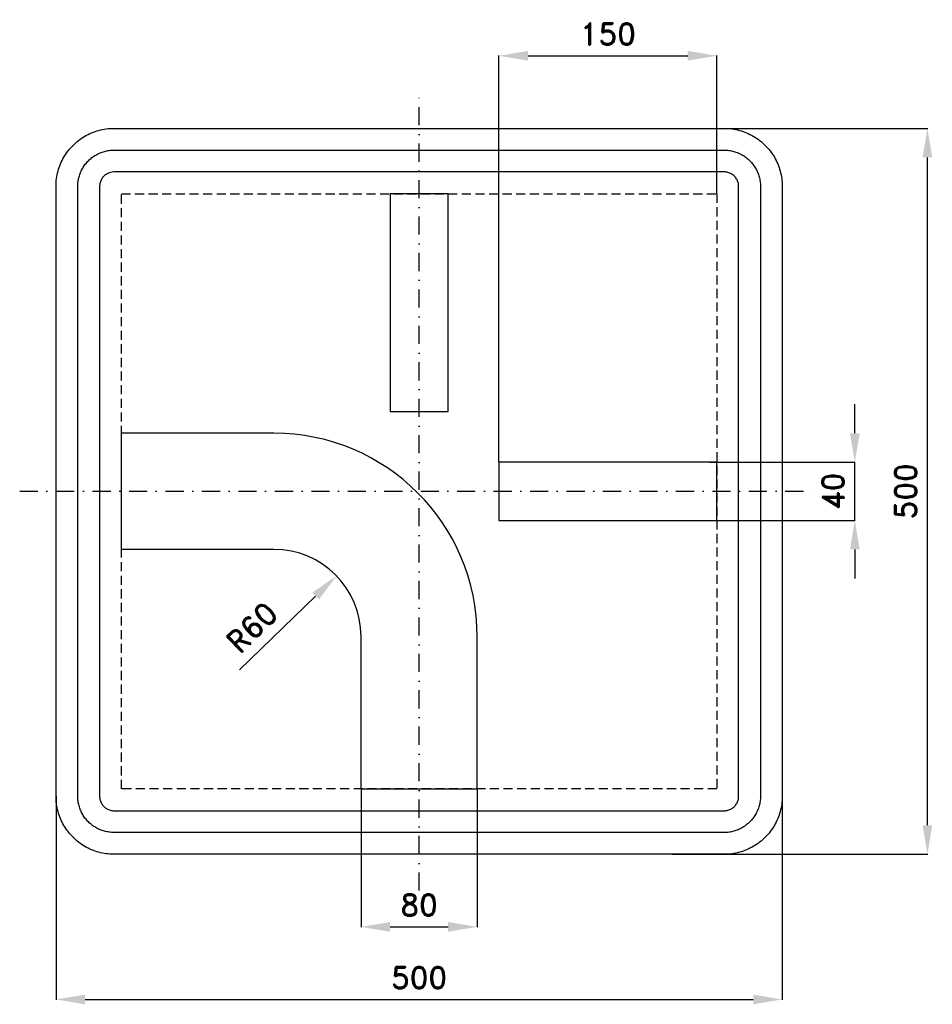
# Model space of a CAD drawing. Header units: millimetres. Extents: x -275 to 353, y -353 to 325.
import ezdxf

# ---------------------------------------------------------------- set-up
doc = ezdxf.new("R2010")
doc.units = ezdxf.units.MM
doc.header["$LTSCALE"] = 5
doc.linetypes.add('ČERCHOVANÁX2', pattern=[2, 1, -0.5, 0, -0.5])
doc.linetypes.add('ČÁRKOVANÁX2', pattern=[1.5, 1, -0.5])
doc.layers.add('Kóty', color=2, linetype='Continuous')
doc.layers.add('Značka', color=7, linetype='Continuous')
doc.styles.get("Standard").update_dxf_attribs({"font": 'romand.shx', "height": 15})
doc.dimstyles.get("Standard").update_dxf_attribs({"dimtxt": 15, "dimasz": 20, "dimexe": 0.18, "dimexo": 0.0625, "dimgap": 7.5, "dimtad": 1, "dimdec": 0, "dimzin": 0, "dimdsep": 46, "dimtxsty": 'Standard', "dimcen": 0.09, "dimadec": 0, "dimazin": 0, "dimtfac": 1, "dimtdec": 0, "dimtofl": 0, "dimtmove": 0, "dimatfit": 3, "dimfxl": 1, "dimtolj": 1, "dimtzin": 0, "dimarcsym": 0})

# ---------------------------------------------------------------- blocks, each defined once
blk = doc.blocks.new('*D0')
at = {"layer": 'Defpoints', "color": 0, "transparency": 16777216}
for p in [(200, 20), (200, -20), (300, -20)]:
    blk.add_point(p, dxfattribs=at)
at = {"layer": 'Kóty', "color": 0, "lineweight": -2, "transparency": 16777216}
for p, q in [((300, 40), (300, 60)), ((200.06, 20), (300.18, 20)), ((200.06, -20), (300.18, -20)), ((300, -40), (300, -60))]:
    blk.add_line(p, q, dxfattribs=at)
at = {"layer": 'Kóty', "color": 0, "transparency": 16777216}
for points in [[(296.67, 40), (303.33, 40), (300, 20)], [(296.67, -40), (303.33, -40), (300, -20)]]:
    blk.add_solid(points, dxfattribs=at)
at = {"layer": 'Kóty', "color": 0, "transparency": 16777216, "insert": (285, 0), "char_height": 15, "attachment_point": 5, "rotation": 90}
blk.add_mtext('\\A1;40', dxfattribs=at)
blk = doc.blocks.new('*D1')
at = {"layer": 'Defpoints', "color": 0, "transparency": 16777216}
for p in [(-250, -210), (250, -210.31), (250, -350)]:
    blk.add_point(p, dxfattribs=at)
at = {"layer": 'Kóty', "color": 0, "lineweight": -2, "transparency": 16777216}
for p, q in [((-250, -210.06), (-250, -350.18)), ((250, -210.38), (250, -350.18)), ((-230, -350), (230, -350))]:
    blk.add_line(p, q, dxfattribs=at)
at = {"layer": 'Kóty', "color": 0, "transparency": 16777216}
for points in [[(-230, -346.67), (-230, -353.33), (-250, -350)], [(230, -346.67), (230, -353.33), (250, -350)]]:
    blk.add_solid(points, dxfattribs=at)
at = {"layer": 'Kóty', "color": 0, "transparency": 16777216, "insert": (0, -335), "char_height": 15, "attachment_point": 5}
blk.add_mtext('\\A1;500', dxfattribs=at)
blk = doc.blocks.new('*D2')
at = {"layer": 'Defpoints', "color": 0, "transparency": 16777216}
for p in [(173.97, 250), (350, 250), (173.97, -250)]:
    blk.add_point(p, dxfattribs=at)
at = {"layer": 'Kóty', "color": 0, "lineweight": -2, "transparency": 16777216}
for p, q in [((174.04, 250), (350.18, 250)), ((350, -230), (350, 230)), ((174.04, -250), (350.18, -250))]:
    blk.add_line(p, q, dxfattribs=at)
at = {"layer": 'Kóty', "color": 0, "transparency": 16777216}
for points in [[(346.67, 230), (353.33, 230), (350, 250)], [(346.67, -230), (353.33, -230), (350, -250)]]:
    blk.add_solid(points, dxfattribs=at)
at = {"layer": 'Kóty', "color": 0, "transparency": 16777216, "insert": (335, 0), "char_height": 15, "attachment_point": 5, "rotation": 90}
blk.add_mtext('\\A1;500', dxfattribs=at)
blk = doc.blocks.new('*D3')
at = {"layer": 'Defpoints', "color": 0, "transparency": 16777216}
for p in [(205, 300), (205, 205), (55, 20)]:
    blk.add_point(p, dxfattribs=at)
at = {"layer": 'Kóty', "color": 0, "lineweight": -2, "transparency": 16777216}
for p, q in [((55, 20.06), (55, 300.18)), ((75, 300), (185, 300)), ((205, 205.06), (205, 300.18))]:
    blk.add_line(p, q, dxfattribs=at)
at = {"layer": 'Kóty', "color": 0, "transparency": 16777216}
for points in [[(75, 303.33), (75, 296.67), (55, 300)], [(185, 303.33), (185, 296.67), (205, 300)]]:
    blk.add_solid(points, dxfattribs=at)
at = {"layer": 'Kóty', "color": 0, "transparency": 16777216, "insert": (130, 315), "char_height": 15, "attachment_point": 5}
blk.add_mtext('\\A1;150', dxfattribs=at)
blk = doc.blocks.new('*D4')
at = {"layer": 'Defpoints', "color": 0, "transparency": 16777216}
for p in [(-40, -205), (40, -205), (40, -300)]:
    blk.add_point(p, dxfattribs=at)
at = {"layer": 'Kóty', "color": 0, "lineweight": -2, "transparency": 16777216}
for p, q in [((-40, -205.06), (-40, -300.18)), ((40, -205.06), (40, -300.18)), ((-20, -300), (20, -300))]:
    blk.add_line(p, q, dxfattribs=at)
at = {"layer": 'Kóty', "color": 0, "transparency": 16777216}
for points in [[(-20, -296.67), (-20, -303.33), (-40, -300)], [(20, -296.67), (20, -303.33), (40, -300)]]:
    blk.add_solid(points, dxfattribs=at)
at = {"layer": 'Kóty', "color": 0, "transparency": 16777216, "insert": (0, -285), "char_height": 15, "attachment_point": 5}
blk.add_mtext('\\A1;80', dxfattribs=at)
blk = doc.blocks.new('*D5')
at = {"layer": 'Defpoints', "color": 0, "transparency": 16777216}
for p in [(-56.9, -58.25), (-100, -100)]:
    blk.add_point(p, dxfattribs=at)
at = {"layer": 'Kóty', "color": 0, "lineweight": -2, "transparency": 16777216}
blk.add_line((-123.6, -122.86), (-71.27, -72.17), dxfattribs=at)
at = {"layer": 'Kóty', "color": 0, "transparency": 16777216}
blk.add_solid([(-73.59, -69.78), (-68.95, -74.56), (-56.9, -58.25)], dxfattribs=at)
at = {"layer": 'Kóty', "color": 0, "transparency": 16777216, "insert": (-115.05, -93.7), "char_height": 15, "attachment_point": 5, "rotation": 44.08751}
blk.add_mtext('\\A1;R60', dxfattribs=at)

msp = doc.modelspace()

# ---------------------------------------------------------------- linework, layer by layer
at = {"layer": 'Kóty'}
msp.add_lwpolyline([(300, -20), (300, 20)], dxfattribs=at)
at = {"layer": 'Značka', "color": 6, "linetype": 'ČERCHOVANÁX2', "ltscale": 2.5}
for points in [[(0, -275), (0, 275)], [(-275, 0), (275, 0)]]:
    msp.add_lwpolyline(points, dxfattribs=at)
at = {"layer": 'Značka', "color": 5}
for points in [[(-210, -250), (-210.157, -250), (-210.314, -249.999, -0.0321792), (-215.479, -249.637, -0.0354421), (-220.555, -248.582, -0.036268), (-225.464, -246.923, -0.0344214), (-230.091, -244.589, -0.0337216), (-234.4018, -241.714, -0.0340857), (-238.2843, -238.284, -0.0342112), (-241.7173, -234.403, -0.0342298), (-244.5886, -230.091, -0.0340429), (-246.9061, -225.461, -0.0334123), (-248.5824, -220.555, -0.0341277), (-249.6543, -215.477, -0.0367441), (-249.9988, -210.314), (-249.9996, -210.157), (-250.0001, -210), (-250.0001, 210), (-249.9996, 210.157), (-249.9988, 210.314, -0.0321789), (-249.637, 215.479, -0.0354442), (-248.5824, 220.555, -0.0362607), (-246.9228, 225.464, -0.0344197), (-244.5886, 230.091, -0.0337239), (-241.714, 234.402, -0.0340855), (-238.2843, 238.284, -0.0342037), (-234.4026, 241.717, -0.0342324), (-230.091, 244.589, -0.0340475), (-225.461, 246.906, -0.0334164), (-220.555, 248.582, -0.0341289), (-215.477, 249.654, -0.0367528), (-210.314, 249.999), (-210.157, 250), (-210, 250), (210, 250), (210.157, 250), (210.314, 249.999, -0.0321907), (215.479, 249.637, -0.03544), (220.555, 248.582, -0.0362704), (225.464, 246.923, -0.0344355), (230.091, 244.589, -0.0337251), (234.402, 241.714, -0.0340812), (238.284, 238.284, -0.0341978), (241.717, 234.403, -0.0342291), (244.589, 230.091, -0.0340343), (246.906, 225.461, -0.0334025), (248.582, 220.555, -0.0341305), (249.654, 215.477, -0.0367399), (249.999, 210.314), (250, 210.157), (250, 210), (250, -210), (250, -210.157), (249.999, -210.314, -0.0321792), (249.637, -215.479, -0.0354421), (248.582, -220.555, -0.0362602), (246.923, -225.464, -0.0344239), (244.589, -230.091, -0.033722), (241.714, -234.402, -0.0340968), (238.284, -238.284, -0.0342179), (234.403, -241.717, -0.0342384), (230.091, -244.589, -0.0340529), (225.46, -246.906, -0.0334149), (220.555, -248.582, -0.0341263), (215.477, -249.654, -0.0367459), (210.314, -249.999), (210.157, -250), (210, -250), (-210, -250)], [(-210, -235), (-210.098, -235), (-210.196, -234.999, -0.0321816), (-213.425, -234.773, -0.0354412), (-216.597, -234.114, -0.0362666), (-219.665, -233.077, -0.0344236), (-222.557, -231.618, -0.033722), (-225.251, -229.821, -0.0340848), (-227.678, -227.678, -0.0342109), (-229.823, -225.252, -0.034229), (-231.6179, -222.557, -0.0340449), (-233.0663, -219.663, -0.0334114), (-234.114, -216.597, -0.0341257), (-234.7839, -213.423, -0.0367454), (-234.9993, -210.196), (-234.9998, -210.098), (-235.0001, -210), (-235.0001, 210), (-234.9998, 210.098), (-234.9993, 210.196, -0.0321814), (-234.7732, 213.424, -0.0354436), (-234.114, 216.597, -0.0362629), (-233.0768, 219.665, -0.0344292), (-231.6179, 222.557, -0.0337131), (-229.821, 225.251, -0.0340835), (-227.678, 227.678, -0.0342145), (-225.252, 229.823, -0.0342271), (-222.557, 231.618, -0.0340608), (-219.663, 233.066, -0.0334078), (-216.597, 234.114, -0.0341377), (-213.423, 234.784, -0.036755), (-210.196, 234.999), (-210.098, 235), (-210, 235), (210, 235), (210.098, 235), (210.196, 234.999, -0.0321788), (213.424, 234.773, -0.0354289), (216.597, 234.114, -0.0362786), (219.665, 233.077, -0.0344075), (222.557, 231.618, -0.0337259), (225.251, 229.821, -0.0340936), (227.678, 227.678, -0.034195), (229.823, 225.252, -0.0342346), (231.618, 222.557, -0.0340429), (233.066, 219.663, -0.0334189), (234.114, 216.597, -0.0341176), (234.784, 213.423, -0.0367368), (234.999, 210.196), (235, 210.098), (235, 210), (235, -210), (235, -210.098), (234.999, -210.196, -0.032179), (234.773, -213.424, -0.0354685), (234.114, -216.597, -0.036283), (233.077, -219.665, -0.0344395), (231.618, -222.557, -0.0337417), (229.821, -225.251, -0.0340764), (227.678, -227.678, -0.0342138), (225.252, -229.823, -0.0342266), (222.557, -231.618, -0.0340362), (219.663, -233.066, -0.0334175), (216.597, -234.114, -0.0341223), (213.423, -234.784, -0.0367433), (210.196, -234.999), (210.098, -235), (210, -235), (-210, -235)], [(-210, -220), (210, -220), (210.039, -220), (210.079, -220, 0.03219), (211.37, -219.909, 0.0354467), (212.639, -219.646, 0.0362553), (213.866, -219.231, 0.0344355), (215.023, -218.647, 0.0336927), (216.1, -217.929, 0.0340968), (217.071, -217.071, 0.0341796), (217.929, -216.101, 0.0342395), (218.647, -215.023, 0.0340657), (219.227, -213.865, 0.0333765), (219.646, -212.639, 0.0341767), (219.914, -211.369, 0.0367178), (220, -210.079), (220, -210.039), (220, -210), (220, 210), (220, 210.039), (220, 210.079, 0.0321782), (219.909, 211.37, 0.0353927), (219.646, 212.639, 0.0362965), (219.231, 213.866, 0.0344442), (218.647, 215.023, 0.0337419), (217.928, 216.1, 0.0340344), (217.071, 217.071, 0.0341854), (216.101, 217.929, 0.0341795), (215.023, 218.647, 0.0340552), (213.865, 219.227, 0.0333953), (212.639, 219.646, 0.0341316), (211.369, 219.914, 0.0367638), (210.078, 220), (210.039, 220), (210, 220), (-210, 220), (-210.039, 220), (-210.079, 220), (-211.37, 219.909), (-212.639, 219.646, 0.036239), (-213.866, 219.231, 0.0343799), (-215.023, 218.647, 0.0336928), (-216.1, 217.929, 0.0340771), (-217.071, 217.071, 0.0342018), (-217.929, 216.101, 0.0342316), (-218.647, 215.023, 0.0340541), (-219.227, 213.865, 0.0334198), (-219.646, 212.639, 0.0341236), (-219.914, 211.369, 0.0367461), (-220, 210.079), (-220, 210.039), (-220, 210), (-220, -210), (-220, -210.039), (-220, -210.079, 0.0321848), (-219.909, -211.37, 0.0354428), (-219.646, -212.639, 0.0362682), (-219.231, -213.866, 0.034425), (-218.647, -215.023, 0.0337251), (-217.929, -216.1, 0.0340812), (-217.071, -217.071, 0.0342016), (-216.101, -217.929, 0.0342325), (-215.023, -218.647, 0.0340474), (-213.865, -219.227, 0.0334156), (-212.639, -219.646, 0.0341291), (-211.369, -219.914, 0.0367532), (-210.079, -220), (-210.039, -220), (-210, -220)], [(40, -205), (40, -100, 0.41421356), (-100, 40), (-205, 40)], [(-40, -205), (-40, -100, 0.41421356), (-100, -40), (-205, -40)]]:
    msp.add_lwpolyline(points, format="xyb", dxfattribs=at)
at = {"layer": 'Značka', "color": 6, "linetype": 'ČÁRKOVANÁX2', "ltscale": 1.25}
msp.add_lwpolyline([(-205, -205), (-205, 205), (205, 205), (205, -205), (-205, -205)], dxfattribs=at)
at = {"layer": 'Značka', "color": 5}
for points in [[(-20, 55), (20, 55), (20, 205), (-20, 205)], [(205, -20), (205, 20), (55, 20), (55, -20)]]:
    msp.add_lwpolyline(points, close=True, dxfattribs=at)
for points in [[(-205, -40), (-205, 40)], [(-40, -205), (40, -205)]]:
    msp.add_lwpolyline(points, dxfattribs=at)

# ---------------------------------------------------------------- dimensions: what is measured, and where the dimension line sits
at = {"layer": 'Kóty'}
for base, p1, p2, picture, middle in [((205, 300), (55, 20), (205, 205), '*D3', (130, 315)), ((249.999, -350), (-250.0001, -210), (249.999, -210.314), '*D1', (-0.0006, -335)), ((40, -300), (-40, -205), (40, -205), '*D4', (0, -285))]:
    dim = msp.add_linear_dim(base=base, p1=p1, p2=p2, dimstyle='Standard', dxfattribs=at)
    dim.commit()
    dim.dimension.update_dxf_attribs({"geometry": picture, "text_midpoint": middle})
for base, p1, p2, picture, middle in [((350, 250), (173.9733, -250), (173.9733, 250), '*D2', (335, 0)), ((300, -20), (200, 20), (200, -20), '*D0', (285, 0))]:
    dim = msp.add_linear_dim(base=base, p1=p1, p2=p2, angle=90, dimstyle='Standard', dxfattribs=at)
    dim.commit()
    dim.dimension.update_dxf_attribs({"geometry": picture, "text_midpoint": middle})
dim = msp.add_radius_dim(center=(-100, -100), mpoint=(-56.9033, -58.2546), dimstyle='Standard', dxfattribs=at)
dim.commit()
dim.dimension.update_dxf_attribs({"geometry": '*D5', "text_midpoint": (-104.6175, -104.4727), "dimtype": 164})

doc.saveas('drawing.dxf')
